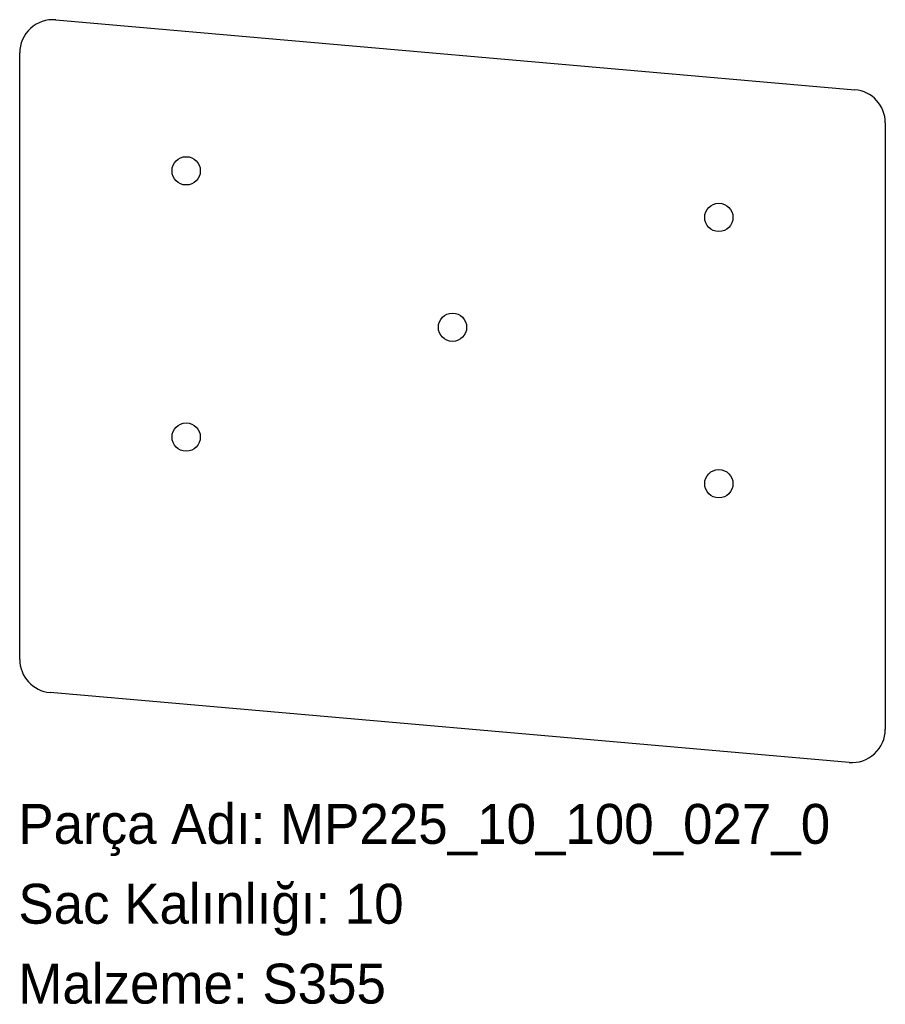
# Model space of a CAD drawing. Header units: millimetres. Extents: x 0 to 260, y -72 to 224.
import ezdxf

# ---------------------------------------------------------------- set-up
doc = ezdxf.new("R2010")
doc.units = ezdxf.units.MM
doc.linetypes.add('SLD-Katı', pattern=[0])
doc.linetypes.add('SLD-Sürekli', pattern=[0])
doc.layers.add('METIN', color=96, linetype='SLD-Katı')
doc.styles.add('SLDTEXTSTYLE0', font='ARIAL.TTF', dxfattribs={"width": 0.948, "bigfont": 'bigfont'})
doc.styles.add('SLDTEXTSTYLE1', font='ARIAL.TTF', dxfattribs={"width": 0.948})

msp = doc.modelspace()

# ---------------------------------------------------------------- linework, layer by layer
at = {"color": 7, "linetype": 'SLD-Sürekli', "lineweight": 25}
for p, q in [((11.271557, 223.535777), (251.271557, 202.538498)), ((0.4, 31.397279), (0.4, 213.57383)), ((260.4, 192.576551), (260.4, 10.4)), ((249.528443, 0.438053), (9.528443, 21.435332))]:
    msp.add_line(p, q, dxfattribs=at)
for centre in [(50.4, 178.165121), (210.4, 164.166935), (130.4, 131.166028), (50.4, 98.165121), (210.4, 84.166935)]:
    msp.add_circle(centre, 4.25, dxfattribs=at)
for centre, start, end in [((10.4, 213.57383), 85, 180), ((250.4, 192.576551), 0, 85), ((10.4, 31.397279), 180, 265), ((250.4, 10.4), 265, 0)]:
    msp.add_arc(centre, 10, start, end, dxfattribs=at)

# ---------------------------------------------------------------- texts
at = {"layer": 'METIN', "char_height": 12, "attachment_point": 1}
for s, insert, style in [('Parça Adı: MP225_10_100_027_0', (0, -12.031187), 'SLDTEXTSTYLE0'), ('Sac Kalınlığı: 10', (0, -36.031187), 'SLDTEXTSTYLE0'), ('Malzeme: S355', (0, -60.031187), 'SLDTEXTSTYLE1')]:
    msp.add_mtext(s, dxfattribs=dict(at, insert=insert, style=style))

doc.saveas('drawing.dxf')
